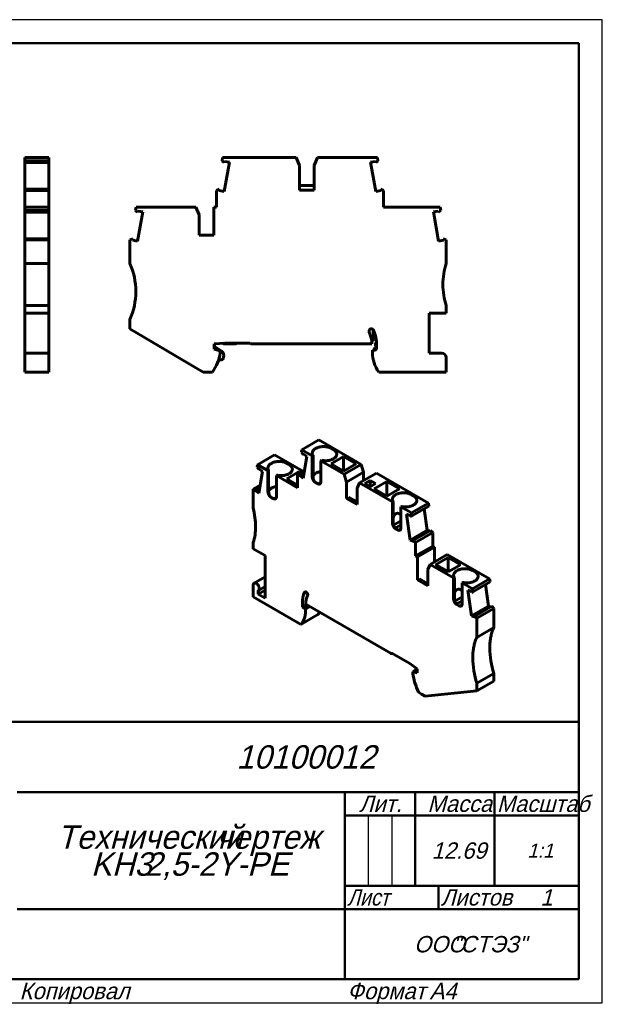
# Model space of a CAD drawing. Header units: millimetres. Extents: x 0 to 297, y 0 to 210.
# Tile 2 of 2: x 173 to 297, y 0 to 210. Entities that reach past the tile are written whole.
import ezdxf

# ---------------------------------------------------------------- set-up
doc = ezdxf.new("R2010")
doc.units = ezdxf.units.MM
doc.styles.add('TextStyle_2', font='T-FLEX Type A.TTF', dxfattribs={"oblique": 15, "height": 3.5})
doc.styles.add('TextStyle_4', font='T-FLEX Type A.TTF', dxfattribs={"width": 0.883061, "oblique": 15, "height": 3.5})
doc.styles.add('TextStyle_6', font='T-FLEX Type A.TTF', dxfattribs={"width": 0.98844, "oblique": 15, "height": 3.5})
doc.styles.add('TextStyle_7', font='T-FLEX Type A.TTF', dxfattribs={"oblique": 15, "height": 5})
doc.styles.add('TextStyle_8', font='T-FLEX Type A.TTF', dxfattribs={"oblique": 15, "height": 3})
doc.styles.add('TextStyle_9', font='T-FLEX Type A.TTF', dxfattribs={"oblique": 15, "height": 3.5})

# ---------------------------------------------------------------- blocks, each defined once
blk = doc.blocks.new('_FR1Страница_1')
at = {"color": 7, "linetype": 'Continuous', "lineweight": 25}
for p, q in [((297, 210), (0, 210)), ((297, 0), (297, 210)), ((247, 40), (247, 25)), ((252, 40), (252, 25)), ((242, 20), (292, 20)), ((262, 20), (262, 20)), ((0, 0), (297, 0))]:
    blk.add_line(p, q, dxfattribs=at)
at = {"color": 7, "linetype": 'Continuous', "lineweight": 50}
for p, q in [((20, 205), (292, 205)), ((292, 205), (292, 5)), ((107, 60), (292, 60)), ((172, 45), (292, 45)), ((242, 45), (242, 5)), ((257, 45), (257, 25)), ((274, 45), (274, 25)), ((242, 40), (292, 40)), ((242, 25), (292, 25)), ((262, 25), (262, 20)), ((172, 20), (292, 20)), ((292, 5), (20, 5))]:
    blk.add_line(p, q, dxfattribs=at)
at = {"color": 7, "oblique": 15}
for s, height, style, p in [('10100012', 5, 'TextStyle_7', (218.84, 50)), ('Лит.', 3.5, 'TextStyle_2', (245.03, 40.76)), ('Масса', 3.5, 'TextStyle_2', (259.65, 40.76)), ('Технический', 5, 'TextStyle_7', (180.55, 32.88)), ('чертеж', 5, 'TextStyle_7', (214.51, 32.88)), ('12.69', 3.5, 'TextStyle_2', (260.53, 30.75)), ('1:1', 3, 'TextStyle_8', (280.99, 31)), ('KH3', 5, 'TextStyle_7', (187.75, 27.12)), ('2,5-2Y-PE', 5, 'TextStyle_7', (199.19, 27.12)), ('Листов', 3.5, 'TextStyle_2', (262.5, 20.75)), ('1', 3.5, 'TextStyle_9', (283.78, 20.75)), ('ООО', 3.5, 'TextStyle_2', (256.78, 10.75)), ('"СТЭЗ"', 3.5, 'TextStyle_2', (265.03, 10.75)), ('Копировал', 3.5, 'TextStyle_2', (172.5, 0.75)), ('Формат', 3.5, 'TextStyle_2', (242.5, 0.75)), ('A4', 3.5, 'TextStyle_2', (260.12, 0.75))]:
    blk.add_text(s, height=height, dxfattribs=dict(at, style=style)).set_placement(p)
for s, style, width, p in [('Масштаб', 'TextStyle_6', 0.98844, (274.5, 40.76)), ('Лист', 'TextStyle_4', 0.883061, (242.5, 20.75))]:
    blk.add_text(s, height=3.5, dxfattribs=dict(at, style=style, width=width)).set_placement(p)
blk = doc.blocks.new('Страница_1')
at = {"color": 7, "linetype": 'Continuous', "lineweight": 60}
for p, q in [((173.628, 180.581), (178.778, 180.581)), ((173.628, 179.854), (173.628, 180.581)), ((173.628, 179.46), (173.628, 179.854)), ((173.628, 179.854), (178.778, 179.854)), ((178.778, 179.46), (173.628, 179.46)), ((173.628, 173.77), (173.628, 179.458)), ((178.778, 179.854), (178.778, 180.581)), ((178.778, 179.46), (178.778, 179.854)), ((178.778, 173.77), (178.778, 179.458)), ((215.886, 180.581), (215.757, 179.854)), ((215.757, 179.854), (216.226, 179.46)), ((215.886, 180.581), (231.571, 180.581)), ((216.273, 179.729), (216.226, 179.46)), ((217.327, 179.543), (216.229, 173.314)), ((217.327, 179.543), (216.273, 179.729)), ((231.571, 180.581), (232.29, 178.881)), ((232.29, 173.581), (232.29, 178.881)), ((235.44, 178.881), (236.158, 180.581)), ((235.44, 173.581), (235.44, 178.881)), ((236.158, 180.581), (248.944, 180.581)), ((248.556, 179.729), (247.502, 179.543)), ((248.6, 173.314), (247.502, 179.543)), ((248.603, 179.46), (248.556, 179.729)), ((248.603, 179.46), (249.072, 179.854)), ((249.072, 179.854), (248.944, 180.581)), ((173.628, 173.538), (173.628, 173.768)), ((178.778, 173.768), (173.628, 173.768)), ((173.628, 173.538), (178.778, 173.538)), ((173.628, 169.981), (173.628, 173.538)), ((178.778, 173.538), (178.778, 173.768)), ((178.778, 169.981), (178.778, 173.538)), ((215.222, 173.768), (214.59, 173.538)), ((214.59, 169.981), (214.59, 173.538)), ((215.222, 173.768), (215.175, 173.5)), ((215.175, 173.5), (216.229, 173.314)), ((235.44, 174.581), (232.29, 174.581)), ((232.29, 173.581), (235.44, 173.581)), ((248.6, 173.314), (249.654, 173.5)), ((249.654, 173.5), (249.607, 173.768)), ((250.24, 173.538), (249.607, 173.768)), ((250.24, 169.981), (250.24, 173.538)), ((173.628, 169.981), (178.778, 169.981)), ((173.628, 169.254), (173.628, 169.981)), ((173.628, 169.254), (178.778, 169.254)), ((173.628, 168.86), (173.628, 169.254)), ((178.778, 168.86), (173.628, 168.86)), ((173.628, 163.17), (173.628, 168.858)), ((178.778, 169.254), (178.778, 169.981)), ((178.778, 168.86), (178.778, 169.254)), ((178.778, 163.17), (178.778, 168.858)), ((197.386, 169.981), (197.257, 169.254)), ((197.257, 169.254), (197.726, 168.86)), ((197.386, 169.981), (210.171, 169.981)), ((197.773, 169.129), (197.726, 168.86)), ((198.827, 168.943), (197.729, 162.714)), ((198.827, 168.943), (197.773, 169.129)), ((210.89, 168.281), (210.171, 169.981)), ((210.89, 168.281), (210.89, 163.981)), ((214.04, 163.981), (214.04, 169.981)), ((214.04, 169.981), (214.59, 169.981)), ((250.24, 169.981), (262.344, 169.981)), ((261.956, 169.129), (260.902, 168.943)), ((262, 162.714), (260.902, 168.943)), ((262.003, 168.86), (261.956, 169.129)), ((262.003, 168.86), (262.472, 169.254)), ((262.472, 169.254), (262.344, 169.981)), ((173.628, 163.168), (178.778, 163.168)), ((173.628, 162.938), (173.628, 163.168)), ((173.628, 162.938), (178.778, 162.938)), ((173.628, 157.931), (173.628, 162.938)), ((178.778, 162.938), (178.778, 163.168)), ((178.778, 157.931), (178.778, 162.938)), ((196.722, 163.168), (196.09, 162.938)), ((196.09, 162.938), (196.09, 157.931)), ((196.722, 163.168), (196.675, 162.9)), ((196.675, 162.9), (197.729, 162.714)), ((210.89, 163.981), (214.04, 163.981)), ((263.054, 162.9), (262, 162.714)), ((263.007, 163.168), (263.054, 162.9)), ((263.64, 162.938), (263.007, 163.168)), ((263.64, 157.931), (263.64, 162.938)), ((173.628, 153.431), (173.628, 157.931)), ((178.778, 157.931), (173.628, 157.931)), ((178.778, 153.431), (178.778, 157.931)), ((173.628, 148.931), (173.628, 153.431)), ((178.778, 148.931), (178.778, 153.431)), ((173.628, 147.331), (173.628, 148.931)), ((173.628, 148.931), (178.778, 148.931)), ((173.628, 147.331), (178.778, 147.331)), ((173.628, 138.731), (173.628, 147.331)), ((178.778, 147.331), (178.778, 148.931)), ((178.778, 138.733), (178.778, 147.331)), ((263.64, 147.331), (260.04, 147.331)), ((260.04, 138.731), (260.04, 147.331)), ((263.64, 147.331), (263.64, 148.931)), ((196.09, 145.931), (196.09, 143.931)), ((196.09, 143.931), (211.746, 134.731)), ((248.05, 143.802), (248.1, 141.779)), ((214.09, 140.731), (216.376, 140.931)), ((216.376, 140.931), (221.79, 140.931)), ((219.036, 140.931), (218.806, 140.798)), ((247.751, 141.181), (247.976, 141.438)), ((248.761, 141.12), (248.619, 140.957)), ((214.09, 139.631), (214.09, 140.731)), ((215.39, 139.283), (214.09, 139.631)), ((214.12, 140.595), (214.145, 140.736)), ((215.66, 139.164), (214.326, 140.098)), ((215.39, 138.831), (215.39, 139.283)), ((215.935, 140.893), (216.099, 140.798)), ((218.556, 140.731), (216.349, 140.731)), ((221.99, 140.731), (247.783, 140.731)), ((247.89, 139.431), (247.89, 138.875)), ((248.572, 139.371), (247.89, 139.431)), ((248.29, 139.454), (248.29, 139.669)), ((248.29, 139.396), (248.29, 139.454)), ((248.605, 139.808), (248.372, 139.767)), ((248.558, 140.408), (248.569, 140.831)), ((248.79, 139.571), (248.572, 139.371)), ((248.605, 140.275), (248.723, 140.134)), ((248.79, 140.431), (248.79, 139.571)), ((174.628, 138.731), (173.628, 138.731)), ((173.628, 138.731), (173.628, 137.831)), ((173.628, 134.731), (173.628, 137.831)), ((178.778, 138.731), (174.629, 138.731)), ((178.778, 138.731), (178.778, 137.831)), ((178.778, 134.731), (178.778, 137.831)), ((216.063, 137.887), (215.977, 137.652)), ((260.04, 138.731), (262.74, 138.731)), ((263.64, 134.731), (263.64, 137.831)), ((178.778, 134.731), (173.628, 134.731)), ((211.746, 134.731), (212.835, 134.731)), ((212.835, 134.731), (213.731, 134.731)), ((249.248, 134.731), (250.265, 134.731)), ((250.265, 134.731), (263.64, 134.731)), ((236.468, 120.225), (232.826, 118.123)), ((245.509, 115.006), (236.468, 120.225)), ((232.736, 117.581), (232.826, 118.123)), ((235.039, 116.846), (232.826, 118.123)), ((239.14, 118.397), (239.564, 118.152)), ((226.993, 117.041), (223.351, 114.939)), ((233.037, 113.552), (226.993, 117.041)), ((233.067, 117.069), (232.736, 117.581)), ((233.067, 117.069), (233.101, 117.268)), ((233.067, 117.069), (233.234, 117.165)), ((233.069, 112.049), (233.846, 116.687)), ((233.101, 117.268), (233.846, 116.687)), ((235.039, 116.846), (235.193, 116.935)), ((235.039, 112.355), (235.039, 116.846)), ((235.193, 112.444), (235.193, 116.935)), ((236.877, 115.784), (237.032, 115.873)), ((236.877, 115.784), (236.877, 111.293)), ((241.867, 112.903), (236.877, 115.784)), ((239.052, 115.1), (241.739, 116.652)), ((244.426, 115.1), (241.739, 116.652)), ((241.739, 113.549), (241.739, 116.652)), ((223.261, 114.397), (223.351, 114.939)), ((223.592, 113.884), (223.261, 114.397)), ((225.564, 113.661), (223.351, 114.939)), ((223.592, 113.884), (223.625, 114.084)), ((223.592, 113.884), (223.758, 113.98)), ((223.625, 114.084), (224.371, 113.502)), ((225.564, 113.661), (225.718, 113.75)), ((225.564, 109.17), (225.564, 113.661)), ((225.718, 109.26), (225.718, 113.75)), ((229.665, 115.213), (230.089, 114.968)), ((233.351, 113.733), (231.91, 112.901)), ((241.739, 113.549), (239.052, 115.1)), ((244.426, 115.1), (241.739, 113.549)), ((245.509, 115.006), (241.867, 112.903)), ((246.017, 113.324), (245.509, 115.006)), ((223.594, 108.865), (224.371, 113.502)), ((227.402, 112.6), (227.557, 112.689)), ((227.402, 112.6), (227.402, 108.109)), ((231.91, 109.997), (227.402, 112.6)), ((229.577, 111.916), (232.264, 113.467)), ((231.91, 110.569), (229.577, 111.916)), ((231.91, 112.901), (232.358, 112.831)), ((231.91, 109.997), (231.91, 112.901)), ((232.264, 113.105), (232.264, 113.467)), ((232.577, 113.286), (232.264, 113.467)), ((233.257, 113.169), (232.324, 112.631)), ((232.324, 112.631), (232.358, 112.831)), ((233.069, 112.049), (232.324, 112.631)), ((232.358, 112.831), (233.29, 113.369)), ((242.375, 111.222), (241.867, 112.903)), ((246.017, 113.324), (242.375, 111.222)), ((248.752, 113.133), (245.111, 111.031)), ((246.017, 111.554), (246.017, 113.324)), ((246.261, 110.895), (247.396, 111.551)), ((247.396, 110.24), (247.396, 111.551)), ((247.396, 111.551), (248.531, 110.895)), ((259.844, 106.73), (248.752, 113.133)), ((223.876, 110.549), (222.435, 109.717)), ((222.435, 105.629), (222.435, 109.717)), ((222.435, 109.717), (222.882, 109.646)), ((222.849, 109.447), (223.782, 109.985)), ((222.882, 109.646), (222.849, 109.447)), ((222.849, 109.447), (223.594, 108.865)), ((223.815, 110.185), (222.882, 109.646)), ((236.17, 110.885), (235.746, 111.13)), ((242.375, 107.711), (242.375, 111.222)), ((244.603, 109.936), (245.111, 111.031)), ((244.603, 109.936), (244.603, 106.425)), ((252.151, 106.966), (245.111, 111.031)), ((247.396, 110.24), (246.261, 110.895)), ((248.531, 110.895), (247.396, 110.24)), ((250.967, 111.324), (248.28, 109.773)), ((250.967, 108.221), (248.28, 109.773)), ((250.967, 108.221), (250.967, 111.324)), ((253.654, 109.773), (250.967, 111.324)), ((250.967, 108.221), (253.654, 109.773)), ((226.695, 107.701), (226.271, 107.946)), ((242.782, 107.946), (242.375, 107.711)), ((244.603, 106.425), (242.375, 107.711)), ((242.782, 107.946), (244.603, 106.894)), ((256.676, 108.272), (256.252, 108.517)), ((252.151, 106.966), (252.305, 107.055)), ((252.151, 102.475), (252.151, 106.966)), ((252.305, 107.055), (252.305, 102.564)), ((253.989, 105.904), (254.144, 105.994)), ((256.202, 104.627), (253.989, 105.904)), ((253.989, 101.414), (253.989, 105.904)), ((259.844, 106.73), (256.202, 104.627)), ((259.934, 106.083), (256.293, 103.981)), ((258.958, 105.519), (259.601, 100.936)), ((259.844, 106.73), (259.934, 106.083)), ((255.183, 104.368), (255.959, 98.833)), ((255.183, 104.368), (255.928, 104.089)), ((255.928, 104.089), (255.961, 103.851)), ((256.293, 103.981), (255.961, 103.851)), ((256.202, 104.627), (256.293, 103.981)), ((252.379, 101.998), (253.989, 102.928)), ((252.407, 101.901), (252.434, 101.879)), ((252.728, 101.347), (253.989, 102.076)), ((252.858, 101.25), (253.282, 101.005)), ((253.425, 100.945), (253.975, 101.263)), ((255.959, 98.833), (259.601, 100.936)), ((260.313, 100.896), (256.671, 98.793)), ((260.76, 100.449), (257.118, 98.347)), ((260.075, 100.759), (259.601, 100.936)), ((260.313, 100.896), (260.76, 100.449)), ((260.76, 97.546), (260.76, 100.449)), ((222.435, 96.974), (222.435, 98.28)), ((224.98, 95.504), (222.435, 96.974)), ((256.704, 98.555), (255.959, 98.833)), ((256.671, 98.793), (257.118, 98.347)), ((256.671, 98.793), (256.704, 98.555)), ((257.118, 95.443), (257.118, 98.347)), ((257.118, 95.443), (260.76, 97.546)), ((261.149, 97.321), (257.507, 95.219)), ((261.149, 97.321), (260.76, 97.546)), ((261.149, 94.162), (261.149, 97.321)), ((224.98, 86.441), (224.98, 95.504)), ((257.507, 95.219), (257.118, 95.443)), ((257.507, 90.32), (257.507, 95.219)), ((263.884, 95.742), (260.243, 93.639)), ((261.361, 93.565), (264.048, 95.116)), ((272.925, 90.522), (263.884, 95.742)), ((264.048, 95.116), (264.048, 92.014)), ((266.735, 93.565), (264.048, 95.116)), ((259.735, 92.545), (260.243, 93.639)), ((265.232, 90.758), (260.243, 93.639)), ((264.048, 92.014), (261.361, 93.565)), ((266.735, 93.565), (264.048, 92.014)), ((224.98, 90.991), (222.621, 89.629)), ((257.914, 90.554), (257.507, 90.32)), ((259.735, 89.503), (257.914, 90.554)), ((259.735, 92.545), (259.735, 89.034)), ((265.232, 90.758), (265.387, 90.848)), ((265.232, 86.268), (265.232, 90.758)), ((265.387, 90.848), (265.387, 86.357)), ((272.925, 90.522), (269.283, 88.42)), ((269.758, 92.065), (269.334, 92.31)), ((272.925, 90.522), (273.016, 89.876)), ((222.435, 86.686), (222.435, 89.217)), ((223.521, 88.07), (224.98, 88.913)), ((259.735, 89.034), (257.507, 90.32)), ((267.071, 89.697), (267.225, 89.786)), ((269.283, 88.42), (267.071, 89.697)), ((267.071, 85.206), (267.071, 89.697)), ((269.283, 88.42), (269.374, 87.773)), ((273.016, 89.876), (269.374, 87.773)), ((272.039, 89.312), (272.682, 84.728)), ((231.892, 81.226), (222.435, 86.686)), ((223.495, 87.299), (224.98, 88.156)), ((223.495, 88.057), (223.495, 87.299)), ((223.495, 87.299), (224.98, 86.441)), ((233.823, 86.329), (233.799, 86.315)), ((233.799, 86.315), (233.813, 86.288)), ((265.461, 85.791), (267.071, 86.72)), ((268.264, 88.16), (269.041, 82.626)), ((268.264, 88.16), (269.009, 87.882)), ((269.009, 87.882), (269.043, 87.644)), ((269.374, 87.773), (269.043, 87.644)), ((232.935, 84.575), (232.935, 85.278)), ((233.756, 85.049), (232.935, 84.575)), ((233.089, 84.324), (232.935, 84.575)), ((233.932, 84.811), (233.089, 84.324)), ((233.572, 84.094), (233.089, 84.324)), ((233.572, 84.094), (234.491, 84.625)), ((233.647, 85.112), (251.886, 74.582)), ((233.932, 84.811), (233.803, 85.022)), ((234.132, 84.715), (233.932, 84.811)), ((234.132, 84.832), (234.132, 84.763)), ((234.132, 84.715), (234.233, 84.774)), ((234.132, 84.715), (234.132, 84.763)), ((265.488, 85.693), (265.515, 85.671)), ((265.809, 85.14), (267.071, 85.868)), ((265.94, 85.043), (266.364, 84.798)), ((266.507, 84.738), (267.057, 85.055)), ((272.682, 84.728), (269.041, 82.626)), ((269.752, 82.586), (273.394, 84.688)), ((270.2, 82.139), (273.842, 84.242)), ((273.157, 84.551), (272.682, 84.728)), ((273.394, 84.688), (273.842, 84.242)), ((273.842, 84.242), (273.842, 80.154)), ((232.611, 80.811), (236.253, 82.913)), ((233.572, 83.639), (233.572, 84.094)), ((269.786, 82.348), (269.041, 82.626)), ((269.752, 82.586), (270.2, 82.139)), ((269.752, 82.586), (269.786, 82.348)), ((270.2, 82.139), (270.2, 78.052)), ((231.892, 81.226), (232.611, 80.811)), ((273.842, 80.154), (270.2, 78.052)), ((251.986, 74.572), (252.086, 74.629)), ((252.027, 74.663), (255.856, 72.453)), ((255.856, 72.453), (257.472, 71.356)), ((257.396, 71.191), (256.553, 70.705)), ((257.472, 70.458), (256.553, 70.705)), ((256.553, 70.705), (256.553, 70.336)), ((257.455, 71.368), (257.101, 71.164)), ((257.472, 71.267), (257.205, 71.205)), ((257.472, 71.171), (257.396, 71.191)), ((257.472, 71.356), (257.472, 70.458)), ((273.842, 70.356), (270.2, 68.254)), ((273.842, 70.356), (273.842, 68.723)), ((273.842, 68.723), (270.2, 66.621)), ((270.2, 68.254), (270.2, 66.621)), ((257.726, 66.311), (258.359, 65.945)), ((259.13, 65.5), (258.359, 65.945)), ((270.2, 66.621), (259.13, 65.5))]:
    blk.add_line(p, q, dxfattribs=at)
at = {"color": 7, "lineweight": 60, "flags": 128}
for points in [[(235.193, 116.935), (235.149, 117.009), (235.113, 117.086), (235.084, 117.163), (235.063, 117.241), (235.049, 117.32), (235.043, 117.399), (235.045, 117.478), (235.055, 117.556), (235.073, 117.635), (235.098, 117.713), (235.131, 117.789), (235.172, 117.865), (235.22, 117.939), (235.275, 118.011), (235.337, 118.082), (235.406, 118.15), (235.482, 118.216), (235.564, 118.279), (235.652, 118.339), (235.746, 118.397)], [(235.746, 118.397), (235.844, 118.45), (235.947, 118.5), (236.054, 118.547), (236.166, 118.59), (236.282, 118.63), (236.402, 118.665), (236.525, 118.697), (236.651, 118.725), (236.779, 118.749), (236.909, 118.768), (237.041, 118.783), (237.174, 118.794), (237.309, 118.801), (237.443, 118.803), (237.578, 118.801), (237.712, 118.794), (237.845, 118.783), (237.977, 118.768), (238.108, 118.749), (238.236, 118.725), (238.362, 118.697), (238.485, 118.665), (238.604, 118.63), (238.72, 118.59), (238.832, 118.547), (238.94, 118.5), (239.042, 118.45), (239.14, 118.397)], [(239.564, 116.192), (239.657, 116.249), (239.744, 116.308), (239.825, 116.37), (239.9, 116.435), (239.968, 116.502), (240.03, 116.571), (240.085, 116.642), (240.133, 116.714), (240.174, 116.789), (240.207, 116.864), (240.234, 116.94), (240.252, 117.017), (240.264, 117.094), (240.267, 117.172), (240.264, 117.25), (240.252, 117.327), (240.234, 117.404), (240.207, 117.48), (240.174, 117.556), (240.133, 117.63), (240.085, 117.702), (240.03, 117.773), (239.968, 117.842), (239.9, 117.909), (239.825, 117.974), (239.744, 118.036), (239.657, 118.095), (239.564, 118.152)], [(237.032, 115.873), (237.161, 115.848), (237.293, 115.827), (237.427, 115.81), (237.562, 115.798), (237.699, 115.79), (237.835, 115.787), (237.972, 115.788), (238.109, 115.794), (238.245, 115.804), (238.379, 115.818), (238.512, 115.837), (238.643, 115.861), (238.771, 115.888), (238.896, 115.92), (239.018, 115.956), (239.137, 115.996), (239.251, 116.04), (239.36, 116.087), (239.465, 116.138), (239.564, 116.192)], [(225.718, 113.75), (225.674, 113.825), (225.638, 113.901), (225.609, 113.979), (225.587, 114.057), (225.574, 114.135), (225.568, 114.214), (225.57, 114.293), (225.58, 114.372), (225.598, 114.451), (225.623, 114.528), (225.656, 114.605), (225.697, 114.68), (225.745, 114.754), (225.8, 114.827), (225.862, 114.897), (225.931, 114.965), (226.007, 115.031), (226.089, 115.095), (226.177, 115.155), (226.271, 115.213)], [(226.271, 115.213), (226.369, 115.266), (226.472, 115.316), (226.579, 115.363), (226.691, 115.406), (226.807, 115.445), (226.927, 115.481), (227.05, 115.513), (227.175, 115.541), (227.304, 115.564), (227.434, 115.584), (227.566, 115.599), (227.699, 115.61), (227.833, 115.616), (227.968, 115.618), (228.103, 115.616), (228.237, 115.61), (228.37, 115.599), (228.502, 115.584), (228.632, 115.564), (228.761, 115.541), (228.886, 115.513), (229.009, 115.481), (229.129, 115.445), (229.245, 115.406), (229.357, 115.363), (229.464, 115.316), (229.567, 115.266), (229.665, 115.213)], [(230.089, 113.008), (230.182, 113.064), (230.269, 113.124), (230.35, 113.186), (230.424, 113.251), (230.493, 113.318), (230.555, 113.387), (230.61, 113.458), (230.658, 113.53), (230.698, 113.604), (230.732, 113.679), (230.758, 113.756), (230.777, 113.833), (230.788, 113.91), (230.792, 113.988), (230.788, 114.065), (230.777, 114.143), (230.758, 114.22), (230.732, 114.296), (230.698, 114.371), (230.658, 114.445), (230.61, 114.518), (230.555, 114.589), (230.493, 114.658), (230.424, 114.725), (230.35, 114.79), (230.269, 114.852), (230.182, 114.911), (230.089, 114.968)], [(227.557, 112.689), (227.686, 112.663), (227.818, 112.642), (227.952, 112.626), (228.087, 112.613), (228.223, 112.606), (228.36, 112.602), (228.497, 112.603), (228.634, 112.609), (228.769, 112.619), (228.904, 112.634), (229.037, 112.653), (229.168, 112.676), (229.296, 112.704), (229.421, 112.736), (229.543, 112.772), (229.661, 112.812), (229.775, 112.855), (229.885, 112.903), (229.99, 112.954), (230.089, 113.008)], [(235.039, 112.355), (235.041, 112.289), (235.048, 112.222), (235.059, 112.153), (235.074, 112.082), (235.093, 112.011), (235.116, 111.94), (235.143, 111.868), (235.174, 111.797), (235.208, 111.727), (235.246, 111.658), (235.287, 111.591), (235.33, 111.526), (235.377, 111.464), (235.425, 111.404), (235.476, 111.348), (235.528, 111.296), (235.581, 111.248), (235.636, 111.204), (235.691, 111.165), (235.746, 111.13)], [(235.193, 112.591), (235.226, 112.64), (235.281, 112.711), (235.343, 112.78), (235.411, 112.847), (235.486, 112.912), (235.567, 112.974), (235.654, 113.033), (235.746, 113.09)], [(235.193, 112.444), (235.194, 112.389), (235.197, 112.331), (235.201, 112.271), (235.207, 112.21), (235.215, 112.148), (235.224, 112.084), (235.238, 112.007), (235.254, 111.93), (235.274, 111.853), (235.296, 111.777), (235.321, 111.702), (235.35, 111.629), (235.381, 111.558), (235.416, 111.489), (235.454, 111.424), (235.496, 111.363), (235.532, 111.315), (235.571, 111.271), (235.612, 111.23), (235.655, 111.193), (235.7, 111.159), (235.746, 111.13)], [(235.746, 113.09), (235.844, 113.143), (235.947, 113.193), (236.054, 113.24), (236.166, 113.283), (236.282, 113.323), (236.402, 113.358), (236.525, 113.39), (236.651, 113.418), (236.779, 113.441), (236.877, 113.456)], [(225.718, 109.407), (225.751, 109.456), (225.806, 109.527), (225.867, 109.596), (225.936, 109.663), (226.011, 109.727), (226.092, 109.789), (226.178, 109.849), (226.271, 109.905)], [(226.271, 109.905), (226.369, 109.959), (226.472, 110.009), (226.579, 110.056), (226.691, 110.099), (226.807, 110.138), (226.927, 110.174), (227.05, 110.206), (227.175, 110.233), (227.304, 110.257), (227.402, 110.272)], [(236.17, 110.885), (236.226, 110.856), (236.281, 110.831), (236.335, 110.812), (236.389, 110.799), (236.441, 110.791), (236.491, 110.789), (236.54, 110.792), (236.586, 110.801), (236.63, 110.816), (236.67, 110.836), (236.708, 110.861), (236.742, 110.891), (236.773, 110.927), (236.8, 110.967), (236.824, 111.012), (236.843, 111.061), (236.858, 111.114), (236.869, 111.171), (236.875, 111.231), (236.877, 111.293)], [(236.17, 110.885), (236.218, 110.86), (236.266, 110.84), (236.316, 110.824), (236.365, 110.813), (236.415, 110.806), (236.465, 110.804), (236.524, 110.807), (236.582, 110.816), (236.639, 110.831), (236.694, 110.853), (236.701, 110.856)], [(236.178, 110.881), (236.21, 110.881), (236.259, 110.878)], [(236.577, 110.948), (236.54, 110.932), (236.502, 110.914), (236.465, 110.899), (236.428, 110.888), (236.392, 110.881), (236.346, 110.875), (236.302, 110.875), (236.259, 110.878)], [(236.874, 111.219), (236.854, 111.195), (236.812, 111.146), (236.768, 111.1), (236.723, 111.057), (236.687, 111.027), (236.651, 111), (236.614, 110.975), (236.577, 110.948)], [(225.564, 109.17), (225.566, 109.105), (225.572, 109.038), (225.583, 108.969), (225.598, 108.898), (225.618, 108.827), (225.641, 108.755), (225.668, 108.684), (225.699, 108.613), (225.733, 108.542), (225.771, 108.474), (225.812, 108.406), (225.855, 108.342), (225.901, 108.279), (225.95, 108.22), (226, 108.164), (226.052, 108.112), (226.106, 108.064), (226.16, 108.02), (226.215, 107.98), (226.271, 107.946)], [(225.718, 109.26), (225.719, 109.204), (225.721, 109.147), (225.726, 109.087), (225.732, 109.026), (225.739, 108.963), (225.749, 108.9), (225.763, 108.823), (225.779, 108.746), (225.799, 108.669), (225.821, 108.592), (225.846, 108.517), (225.874, 108.444), (225.906, 108.373), (225.941, 108.305), (225.979, 108.24), (226.02, 108.179), (226.057, 108.131), (226.096, 108.087), (226.137, 108.046), (226.18, 108.008), (226.225, 107.975), (226.271, 107.946)], [(226.695, 107.701), (226.751, 107.671), (226.806, 107.647), (226.86, 107.628), (226.914, 107.615), (226.966, 107.607), (227.016, 107.604), (227.065, 107.608), (227.111, 107.617), (227.154, 107.631), (227.195, 107.651), (227.233, 107.677), (227.267, 107.707), (227.298, 107.743), (227.325, 107.783), (227.348, 107.828), (227.368, 107.877), (227.383, 107.93), (227.394, 107.986), (227.4, 108.046), (227.402, 108.109)], [(226.695, 107.701), (226.743, 107.676), (226.791, 107.655), (226.84, 107.64), (226.89, 107.628), (226.94, 107.621), (226.99, 107.619), (227.049, 107.622), (227.107, 107.632), (227.164, 107.647), (227.219, 107.668), (227.226, 107.672)], [(226.702, 107.697), (226.735, 107.697), (226.784, 107.693)], [(227.102, 107.764), (227.064, 107.748), (227.027, 107.73), (226.989, 107.714), (226.953, 107.703), (226.917, 107.696), (226.871, 107.691), (226.827, 107.69), (226.784, 107.693)], [(227.399, 108.035), (227.379, 108.01), (227.336, 107.962), (227.293, 107.916), (227.248, 107.873), (227.212, 107.842), (227.175, 107.816), (227.138, 107.79), (227.102, 107.764)], [(252.305, 107.055), (252.261, 107.13), (252.225, 107.206), (252.196, 107.283), (252.175, 107.361), (252.161, 107.44), (252.155, 107.519), (252.157, 107.598), (252.167, 107.677), (252.185, 107.755), (252.21, 107.833), (252.243, 107.91), (252.284, 107.985), (252.332, 108.059), (252.387, 108.132), (252.449, 108.202), (252.518, 108.27), (252.594, 108.336), (252.676, 108.399), (252.764, 108.46), (252.858, 108.517)], [(252.858, 108.517), (252.956, 108.571), (253.059, 108.621), (253.166, 108.668), (253.278, 108.711), (253.394, 108.75), (253.514, 108.786), (253.637, 108.818), (253.762, 108.845), (253.891, 108.869), (254.021, 108.888), (254.153, 108.904), (254.286, 108.914), (254.421, 108.921), (254.555, 108.923), (254.69, 108.921), (254.824, 108.914), (254.957, 108.904), (255.089, 108.888), (255.22, 108.869), (255.348, 108.845), (255.474, 108.818), (255.596, 108.786), (255.716, 108.75), (255.832, 108.711), (255.944, 108.668), (256.052, 108.621), (256.154, 108.571), (256.252, 108.517)], [(256.676, 106.313), (256.769, 106.369), (256.856, 106.429), (256.937, 106.491), (257.012, 106.555), (257.08, 106.622), (257.142, 106.691), (257.197, 106.762), (257.245, 106.835), (257.286, 106.909), (257.319, 106.984), (257.346, 107.06), (257.364, 107.137), (257.376, 107.215), (257.379, 107.293), (257.376, 107.37), (257.364, 107.448), (257.346, 107.525), (257.319, 107.601), (257.286, 107.676), (257.245, 107.75), (257.197, 107.823), (257.142, 107.894), (257.08, 107.963), (257.012, 108.03), (256.937, 108.094), (256.856, 108.156), (256.769, 108.216), (256.676, 108.272)], [(254.144, 105.994), (254.273, 105.968), (254.405, 105.947), (254.539, 105.93), (254.674, 105.918), (254.811, 105.91), (254.947, 105.907), (255.084, 105.908), (255.221, 105.914), (255.357, 105.924), (255.491, 105.939), (255.624, 105.958), (255.755, 105.981), (255.883, 106.009), (256.008, 106.041), (256.13, 106.077), (256.249, 106.116), (256.363, 106.16), (256.472, 106.208), (256.577, 106.258), (256.676, 106.313)], [(252.858, 104.457), (252.804, 104.423), (252.752, 104.383), (252.701, 104.337), (252.653, 104.286), (252.606, 104.23), (252.56, 104.167), (252.517, 104.1), (252.476, 104.026), (252.438, 103.947), (252.401, 103.863), (252.367, 103.774), (252.335, 103.68), (252.305, 103.577)], [(253.989, 104.209), (253.963, 104.23), (253.882, 104.291), (253.801, 104.345), (253.722, 104.393), (253.643, 104.434), (253.569, 104.468), (253.497, 104.496), (253.425, 104.518), (253.356, 104.534), (253.287, 104.544), (253.221, 104.549), (253.156, 104.547), (253.092, 104.54), (253.031, 104.528), (252.971, 104.509), (252.914, 104.486), (252.858, 104.457)], [(252.858, 101.25), (252.803, 101.285), (252.747, 101.324), (252.693, 101.368), (252.64, 101.417), (252.588, 101.469), (252.537, 101.525), (252.489, 101.584), (252.442, 101.646), (252.399, 101.711), (252.358, 101.778), (252.32, 101.847), (252.286, 101.917), (252.255, 101.988), (252.228, 102.06), (252.205, 102.132), (252.186, 102.203), (252.171, 102.273), (252.16, 102.342), (252.153, 102.41), (252.151, 102.475)], [(252.858, 101.25), (252.812, 101.28), (252.767, 101.313), (252.724, 101.35), (252.683, 101.391), (252.644, 101.436), (252.608, 101.484), (252.566, 101.545), (252.528, 101.61), (252.493, 101.678), (252.462, 101.749), (252.433, 101.822), (252.408, 101.897), (252.386, 101.973), (252.366, 102.05), (252.35, 102.128), (252.336, 102.204), (252.327, 102.268), (252.319, 102.33), (252.313, 102.392), (252.309, 102.451), (252.306, 102.509), (252.305, 102.564)], [(252.434, 101.879), (252.497, 101.751), (252.561, 101.624), (252.627, 101.498), (252.684, 101.39)], [(253.989, 101.414), (253.987, 101.351), (253.981, 101.291), (253.97, 101.234), (253.955, 101.181), (253.936, 101.132), (253.912, 101.088), (253.885, 101.047), (253.854, 101.012), (253.82, 100.981), (253.782, 100.956), (253.742, 100.936), (253.698, 100.921), (253.652, 100.912), (253.603, 100.909), (253.553, 100.911), (253.501, 100.919), (253.447, 100.933), (253.393, 100.952), (253.338, 100.976), (253.282, 101.005)], [(253.813, 100.977), (253.806, 100.973), (253.751, 100.952), (253.694, 100.936), (253.636, 100.927), (253.577, 100.924), (253.527, 100.926), (253.477, 100.933), (253.428, 100.944), (253.378, 100.96), (253.33, 100.981), (253.282, 101.005)], [(265.94, 92.31), (266.037, 92.363), (266.14, 92.413), (266.248, 92.46), (266.36, 92.503), (266.476, 92.543), (266.595, 92.578), (266.718, 92.61), (266.844, 92.638), (266.972, 92.661), (267.103, 92.681), (267.235, 92.696), (267.368, 92.707), (267.502, 92.713), (267.637, 92.716), (267.771, 92.713), (267.905, 92.707), (268.039, 92.696), (268.171, 92.681), (268.301, 92.661), (268.429, 92.638), (268.555, 92.61), (268.678, 92.578), (268.798, 92.543), (268.914, 92.503), (269.025, 92.46), (269.133, 92.413), (269.236, 92.363), (269.334, 92.31)], [(265.387, 90.848), (265.343, 90.922), (265.306, 90.999), (265.277, 91.076), (265.256, 91.154), (265.243, 91.233), (265.237, 91.312), (265.239, 91.391), (265.249, 91.469), (265.266, 91.548), (265.292, 91.625), (265.325, 91.702), (265.365, 91.778), (265.413, 91.852), (265.468, 91.924), (265.531, 91.994), (265.6, 92.063), (265.675, 92.129), (265.757, 92.192), (265.846, 92.252), (265.94, 92.31)], [(269.758, 90.105), (269.85, 90.162), (269.937, 90.221), (270.018, 90.283), (270.093, 90.348), (270.161, 90.415), (270.223, 90.484), (270.278, 90.555), (270.326, 90.627), (270.367, 90.701), (270.401, 90.777), (270.427, 90.853), (270.446, 90.93), (270.457, 91.007), (270.461, 91.085), (270.457, 91.163), (270.446, 91.24), (270.427, 91.317), (270.401, 91.393), (270.367, 91.469), (270.326, 91.543), (270.278, 91.615), (270.223, 91.686), (270.161, 91.755), (270.093, 91.822), (270.018, 91.887), (269.937, 91.949), (269.85, 92.008), (269.758, 92.065)], [(223.708, 88.482), (223.706, 88.541), (223.7, 88.602), (223.69, 88.664), (223.676, 88.728), (223.659, 88.792), (223.638, 88.856), (223.614, 88.921), (223.586, 88.985), (223.555, 89.048), (223.521, 89.11), (223.485, 89.17), (223.445, 89.228), (223.404, 89.284), (223.36, 89.338), (223.315, 89.388), (223.268, 89.435), (223.22, 89.479), (223.171, 89.518), (223.121, 89.554), (223.071, 89.585), (223.021, 89.611), (222.972, 89.633), (222.923, 89.65), (222.875, 89.662), (222.828, 89.669), (222.782, 89.671), (222.739, 89.668), (222.697, 89.66), (222.658, 89.647), (222.621, 89.629), (222.587, 89.607), (222.556, 89.579), (222.529, 89.547), (222.504, 89.511), (222.483, 89.471), (222.466, 89.426), (222.452, 89.379), (222.443, 89.328), (222.437, 89.274), (222.435, 89.217)], [(223.495, 88.057), (223.528, 88.074), (223.558, 88.095), (223.585, 88.12), (223.61, 88.148), (223.633, 88.18), (223.652, 88.214), (223.669, 88.253), (223.683, 88.293), (223.694, 88.337), (223.701, 88.383), (223.706, 88.432), (223.708, 88.482)], [(267.225, 89.786), (267.355, 89.761), (267.487, 89.74), (267.621, 89.723), (267.756, 89.711), (267.892, 89.703), (268.029, 89.7), (268.166, 89.701), (268.302, 89.706), (268.438, 89.717), (268.573, 89.731), (268.706, 89.75), (268.836, 89.774), (268.965, 89.801), (269.09, 89.833), (269.212, 89.869), (269.33, 89.909), (269.444, 89.953), (269.554, 90), (269.658, 90.051), (269.758, 90.105)], [(265.94, 85.043), (265.884, 85.078), (265.829, 85.117), (265.775, 85.161), (265.721, 85.209), (265.669, 85.261), (265.619, 85.317), (265.57, 85.377), (265.524, 85.439), (265.48, 85.504), (265.44, 85.571), (265.402, 85.64), (265.368, 85.71), (265.337, 85.781), (265.31, 85.853), (265.286, 85.924), (265.267, 85.995), (265.252, 86.066), (265.241, 86.135), (265.235, 86.202), (265.232, 86.268)], [(265.94, 88.249), (265.886, 88.215), (265.834, 88.175), (265.783, 88.13), (265.734, 88.079), (265.687, 88.022), (265.642, 87.96), (265.599, 87.892), (265.558, 87.819), (265.519, 87.74), (265.483, 87.656), (265.449, 87.567), (265.417, 87.472), (265.387, 87.369)], [(265.94, 85.043), (265.893, 85.072), (265.849, 85.105), (265.806, 85.143), (265.765, 85.184), (265.726, 85.228), (265.689, 85.276), (265.648, 85.337), (265.61, 85.402), (265.575, 85.471), (265.543, 85.541), (265.515, 85.615), (265.49, 85.69), (265.467, 85.766), (265.448, 85.843), (265.431, 85.92), (265.418, 85.997), (265.408, 86.06), (265.4, 86.123), (265.394, 86.184), (265.39, 86.244), (265.388, 86.302), (265.387, 86.357)], [(267.071, 88.001), (267.045, 88.023), (266.963, 88.083), (266.883, 88.137), (266.803, 88.185), (266.724, 88.227), (266.651, 88.261), (266.578, 88.288), (266.507, 88.31), (266.437, 88.326), (266.369, 88.337), (266.302, 88.341), (266.237, 88.34), (266.174, 88.333), (266.112, 88.32), (266.053, 88.302), (265.995, 88.278), (265.94, 88.249)], [(265.515, 85.671), (265.578, 85.544), (265.643, 85.417), (265.708, 85.29), (265.766, 85.183)], [(267.071, 85.206), (267.069, 85.143), (267.062, 85.084), (267.051, 85.027), (267.036, 84.974), (267.017, 84.925), (266.994, 84.88), (266.967, 84.84), (266.936, 84.804), (266.902, 84.774), (266.864, 84.748), (266.823, 84.729), (266.779, 84.714), (266.733, 84.705), (266.685, 84.702), (266.634, 84.704), (266.582, 84.712), (266.529, 84.725), (266.474, 84.744), (266.419, 84.769), (266.364, 84.798)], [(266.895, 84.769), (266.887, 84.765), (266.833, 84.744), (266.776, 84.729), (266.718, 84.72), (266.658, 84.716), (266.609, 84.719), (266.559, 84.726), (266.509, 84.737), (266.46, 84.753), (266.411, 84.773), (266.364, 84.798)], [(273.842, 80.154), (273.746, 79.949), (273.656, 79.739), (273.572, 79.523), (273.492, 79.302), (273.418, 79.076), (273.351, 78.849), (273.288, 78.617), (273.231, 78.38), (273.18, 78.14), (273.133, 77.89), (273.091, 77.636), (273.055, 77.377), (273.024, 77.115), (272.999, 76.849), (272.98, 76.583), (272.967, 76.314), (272.959, 76.042), (272.956, 75.766)], [(270.2, 78.052), (270.105, 77.847), (270.015, 77.636), (269.93, 77.42), (269.851, 77.199), (269.777, 76.973), (269.709, 76.746), (269.647, 76.514), (269.59, 76.278), (269.538, 76.037), (269.491, 75.787), (269.449, 75.533), (269.413, 75.275), (269.383, 75.013), (269.358, 74.746), (269.339, 74.481), (269.325, 74.212), (269.317, 73.94), (269.314, 73.664)], [(252.027, 74.663), (252.025, 74.633), (252.016, 74.607), (252.003, 74.586), (251.986, 74.572), (251.964, 74.564), (251.94, 74.563), (251.913, 74.569), (251.886, 74.582)], [(257.205, 71.205), (257.154, 71.19), (257.107, 71.168), (257.063, 71.139), (257.024, 71.105), (256.988, 71.064), (256.957, 71.018), (256.931, 70.967), (256.909, 70.911)]]:
    blk.add_lwpolyline(points, dxfattribs=at)
at = {"color": 7, "linetype": 'Continuous', "lineweight": 60}
for centre, radius, start, end in [((182.342, 151.931), 15, 360, 23.57818), ((277.949, 153.431), 15, 162.5424, 180), ((182.342, 151.931), 15, 336.42182, 0), ((277.949, 153.431), 15, 180, 197.4576), ((247.671, 143.476), 0.5, 22.97824, 202.97824), ((240.49, 140.431), 7.3, 2.35528, 22.97824), ((240.49, 140.431), 8.3, 0.00005, 22.97821), ((221.99, 140.931), 0.2, 180, 270), ((247.6, 141.767), 0.5, 318.81407, 1.41242), ((248.769, 140.826), 0.2, 138.81407, 178.5), ((205.996, 140.247), 9.5, 324.50973, 351.43178), ((214.612, 140.508), 0.5, 170, 235), ((215.029, 138.263), 1.1, 340, 55), ((216.349, 141.231), 0.5, 240, 270), ((218.556, 141.231), 0.5, 270, 300), ((254.89, 138.875), 7, 180, 216.29433), ((248.39, 139.669), 0.1, 100, 180), ((248.758, 140.403), 0.2, 178.5, 220), ((248.57, 140.005), 0.2, 280, 40), ((215.815, 142.313), 5, 261.20533, 266.08284), ((215.507, 137.823), 0.5, 266.08284, 340), ((262.74, 137.831), 0.9, 0, 90), ((205.518, 101.532), 17.406, 0.46413, 13.61508), ((211.829, 101.539), 11.095, 342.91987, 0.6891), ((291.476, 76.02), 18.522, 180.78466, 197.80572), ((287.835, 73.918), 18.522, 180.78466, 197.80572)]:
    blk.add_arc(centre, radius, start, end, dxfattribs=at)
for centre, major_axis, ratio, start_param, end_param in [((238.804, 81.889), (-4.15, 7.188), 0.5773501, 0.3843513, 0.7853964), ((233.727, 87.307), (-0.25, 0.433), 0.5773497, 3.525945, 6.6675376), ((238.804, 81.889), (-3.65, 6.322), 0.5773503, 0.3843522, 0.7442907), ((239.648, 82.376), (-4.15, 7.188), 0.5773503, 0.7023245, 0.7192877), ((228.622, 86.497), (-3.5, 6.062), 0.5773503, 3.2935352, 3.9269908), ((232.264, 88.6), (-3.5, 6.062), 0.5773503, 3.2935352, 3.437128), ((263.195, 67.656), (-4.75, 8.227), 0.5773503, 0.9349419, 1.4048203)]:
    blk.add_ellipse(centre, major_axis=major_axis, ratio=ratio, start_param=start_param, end_param=end_param, dxfattribs=at)
blk.add_blockref('_FR1Страница_1', (0, 0))

msp = doc.modelspace()

# ---------------------------------------------------------------- block references
msp.add_blockref('Страница_1', (0, 0))

doc.saveas('drawing.dxf')
